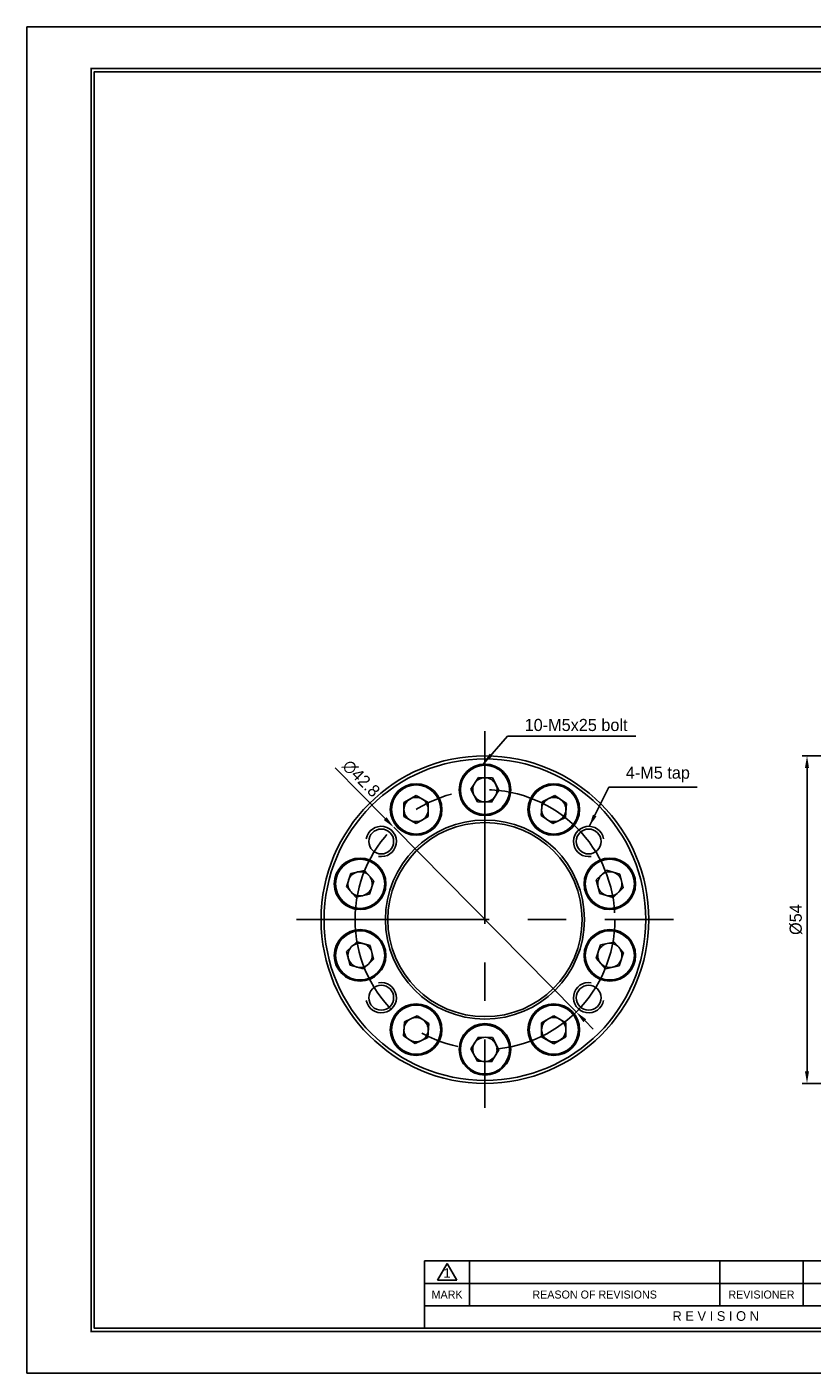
# Model space of a CAD drawing. Header units: millimetres. Extents: x 0 to 314, y 0 to 222.
# Tile 1 of 8: x 0 to 129, y 0 to 222. Entities that reach past the tile are written whole.
import ezdxf
from ezdxf.enums import TextEntityAlignment as Align

# ---------------------------------------------------------------- set-up
doc = ezdxf.new("R2010")
doc.units = ezdxf.units.MM
doc.linetypes.add('CENTER', pattern=[50.8, 31.75, -6.35, 6.35, -6.35])
doc.layers.get('DEFPOINTS').update_dxf_attribs({"linetype": 'CONTINUOUS'})
for name, color, linetype in [('center', 1, 'CENTER'), ('L1', 7, 'CONTINUOUS'), ('OUTLINE', 7, 'CONTINUOUS'), ('thread', 5, 'CONTINUOUS')]:
    doc.layers.add(name, color=color, linetype=linetype)
doc.dimstyles.get("Standard").update_dxf_attribs({"dimtxt": 2, "dimasz": 2, "dimexe": 0.8, "dimexo": 0, "dimgap": 0.8, "dimtad": 1, "dimdec": 3, "dimzin": 11, "dimdsep": 46, "dimtxsty": 'Standard', "dimcen": 0, "dimclrd": 5, "dimclre": 5, "dimclrt": 3, "dimadec": 0, "dimazin": 0, "dimtfac": 0.6, "dimtdec": 3, "dimtmove": 0, "dimatfit": 3, "dimfxl": 0, "dimtolj": 1, "dimtzin": 11, "dimarcsym": 0})

# ---------------------------------------------------------------- blocks, each defined once
blk = doc.blocks.new('표제란')
at = {"layer": 'L1', "color": 0}
for p, q in [((297, 210), (0, 210)), ((0, 210), (0, 0)), ((0, 0), (297, 0))]:
    blk.add_line(p, q, dxfattribs=at)
at = {"layer": 'L1'}
for p, q in [((160, 17.5), (62, 17.5)), ((62, 17.5), (62, 7)), ((64, 14.51), (65.5, 17.1)), ((65.5, 17.1), (67, 14.51)), ((69, 17.5), (69, 10.5)), ((108, 17.5), (108, 10.5)), ((121, 17.5), (121, 10.5)), ((147, 14), (62, 14)), ((64, 14.51), (67, 14.51)), ((147, 10.5), (62, 10.5))]:
    blk.add_line(p, q, dxfattribs=at)
at = {"layer": 'L1', "const_width": 0.25}
blk.add_lwpolyline([(290.5, 6.5), (290.5, 203.5), (10, 203.5), (10, 6.5)], close=True, dxfattribs=at)
at = {"layer": 'L1'}
blk.add_lwpolyline([(290, 7), (290, 203), (10.5, 203), (10.5, 7)], close=True, dxfattribs=at)
for s, height, p in [('1', 1.5, (65.5, 15.61)), ('MARK', 1.25, (65.5, 12.25)), ('REASON OF REVISIONS', 1.25, (88.5, 12.25)), ('REVISIONER', 1.25, (114.5, 12.25)), ('R E V I S I O N', 1.5, (107.38, 8.9))]:
    blk.add_text(s, height=height, dxfattribs=at).set_placement(p, align=Align.MIDDLE_CENTER)
for tag, p in [('필렛', (179.25, 10.9)), ('모따기', (179.25, 8.3))]:
    blk.add_attdef(tag, text='', height=1.15, dxfattribs=at).set_placement(p, align=Align.MIDDLE_LEFT)
at = {"layer": 'OUTLINE', "ltscale": 0.5}
for tag, p, height in [('TITLE', (237.17, 24.41), 2.5), ('도번', (251.18, 15.64), 2.5), ('SCALE', (253.78, 9.55), 1.2), ('DATE', (277.02, 9.51), 1.2)]:
    blk.add_attdef(tag, p, '', height=height, dxfattribs=at)
blk = doc.blocks.new('*D2')
at = {"layer": 'DEFPOINTS', "color": 0}
for p in [(145.73, 101.76), (128.52, 47.76), (145.73, 47.76)]:
    blk.add_point(p, dxfattribs=at)
at = {"layer": 'OUTLINE', "color": 5, "lineweight": -2}
for p, q in [((145.73, 101.76), (127.72, 101.76)), ((128.52, 99.76), (128.52, 49.76)), ((145.73, 47.76), (127.72, 47.76))]:
    blk.add_line(p, q, dxfattribs=at)
at = {"layer": 'OUTLINE', "color": 5}
for points in [[(128.18, 99.76), (128.85, 99.76), (128.52, 101.76)], [(128.18, 49.76), (128.85, 49.76), (128.52, 47.76)]]:
    blk.add_solid(points, dxfattribs=at)
at = {"layer": 'OUTLINE', "color": 3, "insert": (126.69, 74.76), "char_height": 2, "attachment_point": 5, "rotation": 90}
blk.add_mtext('\\A1;%%c54', dxfattribs=at)
blk = doc.blocks.new('*D8')
at = {"layer": 'DEFPOINTS', "color": 0}
for p in [(60.42, 89.99), (90.49, 59.53)]:
    blk.add_point(p, dxfattribs=at)
at = {"layer": 'OUTLINE', "color": 5, "lineweight": -2}
for p, q in [((50.78, 99.76), (59.02, 91.41)), ((90.49, 59.53), (60.42, 89.99)), ((91.9, 58.11), (93.3, 56.68))]:
    blk.add_line(p, q, dxfattribs=at)
at = {"layer": 'OUTLINE', "color": 5}
for points in [[(59.26, 91.65), (58.78, 91.18), (60.42, 89.99)], [(92.13, 58.34), (91.66, 57.87), (90.49, 59.53)]]:
    blk.add_solid(points, dxfattribs=at)
at = {"layer": 'OUTLINE', "color": 3, "insert": (55.06, 98.03), "char_height": 2, "attachment_point": 5, "rotation": 314.6302}
blk.add_mtext('\\A1;∅42.8', dxfattribs=at)

msp = doc.modelspace()

# ---------------------------------------------------------------- linework, layer by layer
at = {"layer": 'center'}
for p, q in [((75.4578, 105.8107), (75.4578, 43.7107)), ((44.4078, 74.7607), (106.5078, 74.7607))]:
    msp.add_line(p, q, dxfattribs=at)
msp.add_circle((75.4578, 74.7607), 21.4, dxfattribs=at)
at = {"layer": 'OUTLINE', "ltscale": 0.2}
msp.add_line((83.1731, 214.5333), (11.0966, 214.5333), dxfattribs=at)
at = {"layer": 'OUTLINE'}
for p, q in [((73.1498, 96.2413), (74.3736, 98.1998)), ((74.3736, 98.1998), (76.6815, 98.1192)), ((76.6815, 98.1192), (77.7657, 96.0801)), ((74.234, 94.2022), (73.1498, 96.2413)), ((77.7657, 96.0801), (76.542, 94.1216)), ((62.1175, 94.0636), (64.1175, 95.2183)), ((62.1175, 91.7542), (62.1175, 94.0636)), ((64.1175, 95.2183), (66.1175, 94.0636)), ((66.1175, 94.0636), (66.1175, 91.7542)), ((76.542, 94.1216), (74.234, 94.2022)), ((84.7223, 91.8965), (84.8834, 94.2003)), ((84.8834, 94.2003), (86.9591, 95.2127)), ((86.9591, 95.2127), (88.8737, 93.9213)), ((88.8737, 93.9213), (88.7126, 91.6175)), ((64.1175, 90.5995), (62.1175, 91.7542)), ((66.1175, 91.7542), (64.1175, 90.5995)), ((86.6369, 90.6051), (84.7223, 91.8965)), ((88.7126, 91.6175), (86.6369, 90.6051)), ((52.6278, 80.1792), (53.3415, 82.3755)), ((53.3415, 82.3755), (55.6004, 82.8557)), ((55.6004, 82.8557), (57.1457, 81.1395)), ((93.8088, 81.2959), (95.4701, 82.9001)), ((95.4701, 82.9001), (97.69, 82.2636)), ((97.69, 82.2636), (98.2487, 80.0228)), ((54.1731, 78.463), (52.6278, 80.1792)), ((57.1457, 81.1395), (56.432, 78.9431)), ((94.3675, 79.0551), (93.8088, 81.2959)), ((98.2487, 80.0228), (96.5874, 78.4185)), ((56.432, 78.9431), (54.1731, 78.463)), ((96.5874, 78.4185), (94.3675, 79.0551)), ((52.6668, 69.4986), (54.3281, 71.1028)), ((54.3281, 71.1028), (56.548, 70.4663)), ((94.4835, 70.5783), (96.7424, 71.0584)), ((96.7424, 71.0584), (98.2877, 69.3422)), ((53.2255, 67.2578), (52.6668, 69.4986)), ((56.548, 70.4663), (57.1067, 68.2255)), ((93.7698, 68.3819), (94.4835, 70.5783)), ((98.2877, 69.3422), (97.574, 67.1458)), ((55.4454, 66.6212), (53.2255, 67.2578)), ((57.1067, 68.2255), (55.4454, 66.6212)), ((95.3151, 66.6657), (93.7698, 68.3819)), ((97.574, 67.1458), (95.3151, 66.6657)), ((62.0418, 55.6001), (62.2029, 57.9039)), ((62.2029, 57.9039), (64.2786, 58.9162)), ((64.2786, 58.9162), (66.1932, 57.6248)), ((84.798, 57.7672), (86.798, 58.9219)), ((84.798, 55.4578), (84.798, 57.7672)), ((86.798, 58.9219), (88.798, 57.7672)), ((88.798, 57.7672), (88.798, 55.4578)), ((63.9564, 54.3087), (62.0418, 55.6001)), ((66.1932, 57.6248), (66.0321, 55.3211)), ((66.0321, 55.3211), (63.9564, 54.3087)), ((73.1498, 53.4413), (74.3736, 55.3998)), ((74.234, 51.4022), (73.1498, 53.4413)), ((74.3736, 55.3998), (76.6815, 55.3192)), ((77.7657, 53.2801), (76.542, 51.3216)), ((76.6815, 55.3192), (77.7657, 53.2801)), ((86.798, 54.3031), (84.798, 55.4578)), ((88.798, 55.4578), (86.798, 54.3031)), ((76.542, 51.3216), (74.234, 51.4022))]:
    msp.add_line(p, q, dxfattribs=at)
for centre, radius in [((75.4578, 74.7607), 27), ((75.4578, 74.7607), 26.5), ((75.4578, 96.1607), 4.25), ((75.4578, 96.1607), 4.05), ((64.1175, 92.9089), 4.25), ((64.1175, 92.9089), 4.05), ((86.798, 92.9089), 4.25), ((86.798, 92.9089), 4.05), ((75.4578, 74.7607), 16.4), ((75.4578, 74.7607), 16.4), ((58.367, 87.6395), 2.05), ((75.4578, 74.7607), 16), ((92.5486, 87.6395), 2.05), ((54.8868, 80.6593), 4.25), ((54.8868, 80.6593), 4.05), ((96.0288, 80.6593), 4.25), ((96.0288, 80.6593), 4.05), ((54.8868, 68.862), 4.25), ((54.8868, 68.862), 4.05), ((96.0288, 68.862), 4.25), ((96.0288, 68.862), 4.05), ((58.367, 61.8818), 2.05), ((92.5486, 61.8818), 2.05), ((64.1175, 56.6125), 4.25), ((64.1175, 56.6125), 4.05), ((86.798, 56.6125), 4.25), ((86.798, 56.6125), 4.05), ((75.4578, 53.3607), 4.25), ((75.4578, 53.3607), 4.05)]:
    msp.add_circle(centre, radius, dxfattribs=at)
for centre, start, end in [((75.4578, 96.1607), 88, 148), ((75.4578, 96.1607), 28, 88), ((75.4578, 96.1607), 148, 208), ((75.4578, 96.1607), 328, 28), ((64.1175, 92.9089), 120, 180), ((64.1175, 92.9089), 60, 120), ((64.1175, 92.9089), 0, 60), ((75.4578, 96.1607), 208, 268), ((75.4578, 96.1607), 268, 328), ((86.798, 92.9089), 116, 176), ((86.798, 92.9089), 56, 116), ((86.798, 92.9089), 356, 56), ((64.1175, 92.9089), 180, 240), ((64.1175, 92.9089), 240, 300), ((64.1175, 92.9089), 300, 0), ((86.798, 92.9089), 176, 236), ((86.798, 92.9089), 236, 296), ((86.798, 92.9089), 296, 356), ((54.8868, 80.6593), 102, 162), ((54.8868, 80.6593), 42, 102), ((96.0288, 80.6593), 74, 134), ((96.0288, 80.6593), 14, 74), ((54.8868, 80.6593), 162, 222), ((54.8868, 80.6593), 282, 342), ((54.8868, 80.6593), 342, 42), ((96.0288, 80.6593), 134, 194), ((96.0288, 80.6593), 194, 254), ((96.0288, 80.6593), 314, 14), ((54.8868, 80.6593), 222, 282), ((96.0288, 80.6593), 254, 314), ((54.8868, 68.862), 134, 194), ((54.8868, 68.862), 74, 134), ((54.8868, 68.862), 14, 74), ((54.8868, 68.862), 314, 14), ((96.0288, 68.862), 162, 222), ((96.0288, 68.862), 102, 162), ((96.0288, 68.862), 42, 102), ((96.0288, 68.862), 342, 42), ((54.8868, 68.862), 194, 254), ((54.8868, 68.862), 254, 314), ((96.0288, 68.862), 222, 282), ((96.0288, 68.862), 282, 342), ((64.1175, 56.6125), 116, 176), ((64.1175, 56.6125), 56, 116), ((64.1175, 56.6125), 356, 56), ((86.798, 56.6125), 120, 180), ((86.798, 56.6125), 60, 120), ((86.798, 56.6125), 0, 60), ((64.1175, 56.6125), 176, 236), ((64.1175, 56.6125), 296, 356), ((86.798, 56.6125), 180, 240), ((86.798, 56.6125), 300, 0), ((64.1175, 56.6125), 236, 296), ((75.4578, 53.3607), 148, 208), ((75.4578, 53.3607), 88, 148), ((75.4578, 53.3607), 28, 88), ((75.4578, 53.3607), 328, 28), ((86.798, 56.6125), 240, 300), ((75.4578, 53.3607), 208, 268), ((75.4578, 53.3607), 268, 328)]:
    msp.add_arc(centre, 2, start, end, dxfattribs=at)
at = {"layer": 'thread'}
for centre, start, end in [((58.367, 87.6395), 260, 170), ((92.5486, 87.6395), 10, 280), ((58.367, 61.8818), 190, 100), ((92.5486, 61.8818), 80, 350)]:
    msp.add_arc(centre, 2.5, start, end, dxfattribs=at)

# ---------------------------------------------------------------- block references
at = {"layer": 'OUTLINE', "xscale": 1.0568143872, "yscale": 1.0568143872, "zscale": 1.0568143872}
msp.add_blockref('표제란', (0, 0), dxfattribs=at)

# ---------------------------------------------------------------- texts
at = {"layer": 'OUTLINE', "color": 3, "char_height": 2, "attachment_point": 7}
for s, insert in [('\\A1;10-M5x25 bolt', (82.001, 105.8231)), ('\\A1;4-M5 tap', (98.6695, 97.3881))]:
    msp.add_mtext(s, dxfattribs=dict(at, insert=insert))

# ---------------------------------------------------------------- dimensions: what is measured, and where the dimension line sits
at = {"layer": 'OUTLINE'}
dim = msp.add_diameter_dim_2p(p1=(90.4919, 59.5313), p2=(60.4236, 89.9901), dimstyle='Standard', dxfattribs=at)
dim.commit()
dim.dimension.update_dxf_attribs({"geometry": '*D8', "text_midpoint": (53.7571, 96.7433), "dimtype": 163})
dim = msp.add_linear_dim(base=(128.5177, 47.7607), p1=(145.7262, 101.7607), p2=(145.7262, 47.7607), angle=90, text='%%c<>', dimstyle='Standard', dxfattribs=at)
dim.commit()
dim.dimension.update_dxf_attribs({"geometry": '*D2', "text_midpoint": (126.691, 74.7607)})

# ---------------------------------------------------------------- leaders
at = {"layer": 'OUTLINE', "annotation_type": 0, "has_hookline": 1, "hookline_direction": 0}
for points, text_width in [([(75.1404, 100.4082), (79.201, 105.0231), (81.201, 105.0231)], 18.3409), ([(92.6433, 90.1213), (95.8695, 96.5881), (97.8695, 96.5881)], 11.7337)]:
    msp.add_leader(points, dimstyle='Standard', dxfattribs=dict(at, text_width=text_width))

doc.saveas('drawing.dxf')
